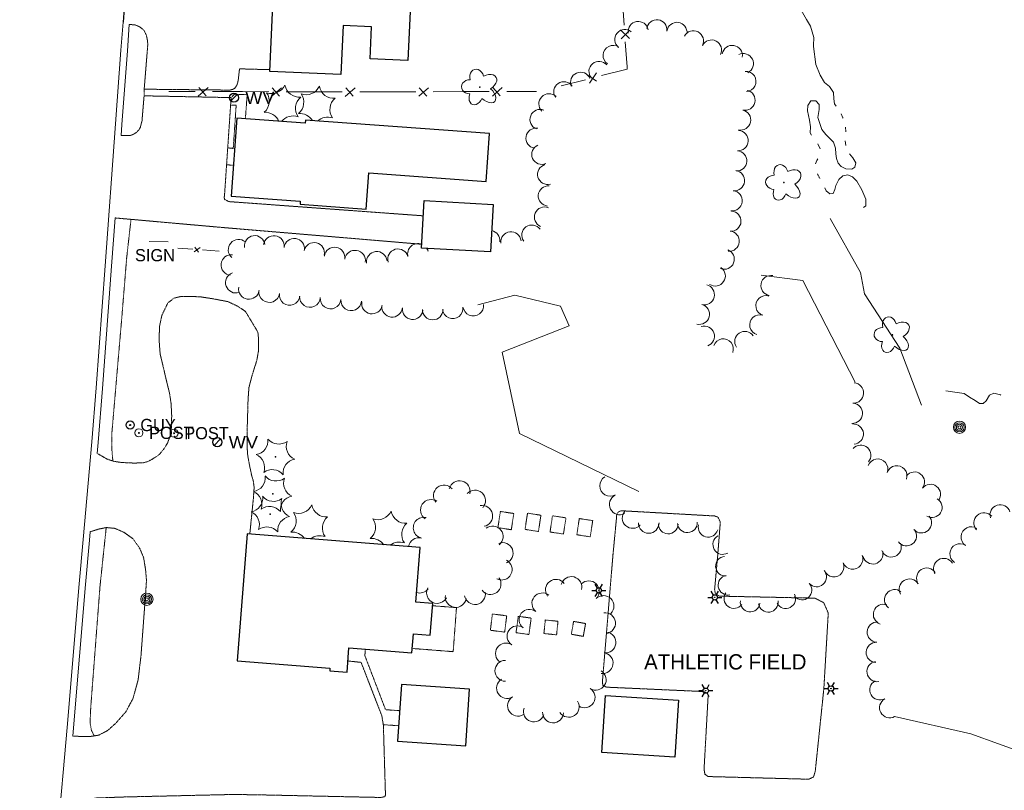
# Model space of a CAD drawing. Extents: x 386588 to 390135, y 96998 to 113606.
# Tile 35 of 92: x 387879 to 388265, y 99903 to 100206. Entities that reach past the tile are written whole.
import ezdxf
from ezdxf.enums import TextEntityAlignment as Align

# ---------------------------------------------------------------- set-up
doc = ezdxf.new("R2010")
doc.units = 0
doc.header["$MEASUREMENT"] = 0
for name, pattern in [('Echnl', [0.4, 0.145, -0.02, 0.01, -0.02, 0.01, -0.02, 0.01, -0.02, 0.145]), ('Wisdot3', [0.1875, 0.125, -0.0625]), ('Wisdot5', [0.1, 0.05, -0.05]), ('Wisdot6', [0.375, 0.125, -0.0625, 0.03125, -0.0625, 0.03125, -0.0625])]:
    doc.linetypes.add(name, pattern=pattern)
for name, color, linetype, lineweight in [('E_AREA', 2, 'Wisdot3', 15), ('E_BLD', 241, 'Continuous', 25), ('E_DWY', 2, 'Wisdot3', 15), ('E_LAND_BrushLine', 3, 'Ebrul', 15), ('E_LAND_TreeLine', 3, 'Etrel', 15), ('E_LAND_Vegetation', 3, 'Continuous', 15), ('E_LTG', 21, 'Continuous', 25), ('E_MISCPROP', 30, 'Continuous', 15), ('E_MISCPROP_Railing', 30, 'Continuous', 15), ('E_PATH_Sidewalk', 2, 'Wisdot5', 15), ('E_RDWY', 21, 'Continuous', 25), ('E_SGN', 21, 'Continuous', 15), ('E_UTL_EGuyWire', 200, 'Continuous', 25), ('E_UTL_W', 5, 'Continuous', 25), ('E_WTR', 4, 'Wisdot6', 15), ('E_WTR_Edge', 4, 'Echnl', 25), ('E_WTR_Elevations', 4, 'Continuous', 15)]:
    doc.layers.add(name, color=color, linetype=linetype, lineweight=lineweight)
doc.layers.add('P2S1_Complete', color=7, linetype='Continuous', lineweight=15, transparency=0.9)
doc.styles.add('Style-dot_font5', font='dot_font5.shx')
doc.linetypes.add('Ebrul', pattern='A,0,[78,dgnlstyle-ewdotudls.shx,S=0.000246,R=0,X=0,Y=0],-0.030745,[79,dgnlstyle-ewdotudls.shx,S=0.000252,R=0,X=0,Y=0],-0.031925,[80,dgnlstyle-ewdotudls.shx,S=0.000327,R=0,X=0,Y=0],-0.039375', length=0.102045)
doc.linetypes.add('Etrel', pattern='A,0,[14,dgnlstyle-ewdotudls.shx,S=0.000293,R=0,X=0,Y=0],-0.036575', length=0.036575)

# ---------------------------------------------------------------- blocks, each defined once
blk = doc.blocks.new('GUY')
at = {"layer": 'E_UTL_EGuyWire'}
for radius in [4, 0.5]:
    blk.add_circle((0, 0), radius, dxfattribs=at)
at = {"layer": 'E_UTL_EGuyWire', "style": 'Style-dot_font5'}
blk.add_text('GUY', height=12, dxfattribs=at).set_placement((10, 0), align=Align.MIDDLE_LEFT)
blk = doc.blocks.new('LPOL')
at = {"layer": 'E_LTG'}
for p, q in [((-4, 0), (-1.5, 0)), ((-0.75, 1.3), (-2, 3.46)), ((0.75, 1.3), (2, 3.46)), ((1.5, 0), (4, 0)), ((-2, -3.46), (-0.75, -1.3)), ((2, -3.46), (0.75, -1.3))]:
    blk.add_line(p, q, dxfattribs=at)
for radius in [1.5, 1.5, 1.5, 0.125]:
    blk.add_circle((0, 0), radius, dxfattribs=at)
blk = doc.blocks.new('CTRE')
at = {"layer": 'E_LAND_Vegetation'}
blk.add_circle((0, 0), 0.223, dxfattribs=at)
for centre, start, end in [((-11.97, 8.96), 280.2067, 5.9716), ((1.81, 14.92), 220.2113, 305.9762), ((13.83, 5.89), 160.2113, 245.9762), ((-13.83, -5.9), 340.2113, 65.9762), ((-1.81, -14.93), 40.2113, 125.9762)]:
    blk.add_arc(centre, 7.87, start, end, dxfattribs=at)
at = {"layer": 'E_LAND_Vegetation', "extrusion": (0, 0, -1)}
blk.add_arc((-12.03, -9.04), 7.87, 354.0728, 79.7489, dxfattribs=at)
blk = doc.blocks.new('POLE')
at = {"layer": 'E_MISCPROP'}
for radius in [4.46, 3.35, 2.23, 1.12]:
    blk.add_circle((0, 0), radius, dxfattribs=at)
blk = doc.blocks.new('SIGN')
at = {"layer": 'E_SGN', "lineweight": 13, "style": 'Style-dot_font5'}
blk.add_text('SIGN', height=12, dxfattribs=at).set_placement((0, 0), align=Align.MIDDLE_CENTER)
blk = doc.blocks.new('DTRE')
at = {"layer": 'E_LAND_Vegetation'}
blk.add_circle((-0.18, 0), 0.183, dxfattribs=at)
for centre, major_axis, ratio in [((-1.87, 5.32), (1.36, -4.98), 0.782863), ((4.06, 2.74), (-5.27, -2.93), 0.691916), ((-5.87, 0.15), (4.93, -0.12), 0.832022), ((-2.49, -5.24), (1.8, 4.86), 0.716896), ((3.54, -3.71), (-5.01, 4.58), 0.560249)]:
    blk.add_ellipse(centre, major_axis=major_axis, ratio=ratio, start_param=1.570796, end_param=4.712389, dxfattribs=at)
blk = doc.blocks.new('WV')
at = {"layer": 'E_UTL_W'}
blk.add_line((-2.83, -2.83), (2.83, 2.83), dxfattribs=at)
blk.add_circle((0, 0), 4, dxfattribs=at)
at = {"layer": 'E_UTL_W', "style": 'Style-dot_font5', "width": 1.111111}
blk.add_text('WV', height=10.8, dxfattribs=at).set_placement((10, 0), align=Align.MIDDLE_LEFT)
blk = doc.blocks.new('POST')
at = {"layer": 'E_MISCPROP'}
for radius in [4, 0.5]:
    blk.add_circle((0, 0), radius, dxfattribs=at)
at = {"layer": 'E_MISCPROP', "style": 'Style-dot_font5'}
blk.add_text('POST', height=12, dxfattribs=at).set_placement((10, 0), align=Align.MIDDLE_LEFT)

msp = doc.modelspace()

# ---------------------------------------------------------------- linework, layer by layer
at = {"layer": 'E_BLD'}
for p, q in [((387976.99, 100185.59), (387979.35, 100236.86)), ((388033.19, 100234.38), (388031.15, 100189.85)), ((388005.76, 100203.62), (388004.87, 100184.3)), ((388016.96, 100203.11), (388005.76, 100203.62)), ((388005.76, 100203.62), (388005.76, 100203.62)), ((388016.38, 100190.53), (388016.96, 100203.11)), ((388016.96, 100203.11), (388016.96, 100203.11)), ((388031.15, 100189.85), (388016.38, 100190.53)), ((388031.15, 100189.85), (388031.15, 100189.85)), ((387976.99, 100185.59), (387976.99, 100185.59)), ((388004.87, 100184.3), (387976.99, 100185.59)), ((388004.87, 100184.3), (388004.87, 100184.3)), ((387963.99, 100167.15), (387961.76, 100136.55)), ((387990.86, 100165.19), (387963.99, 100167.15)), ((387963.99, 100167.15), (387963.99, 100167.15)), ((387990.95, 100166.45), (387990.86, 100165.19)), ((387990.86, 100165.19), (387990.86, 100165.19)), ((388063.27, 100161.16), (387990.95, 100166.45)), ((387990.95, 100166.45), (387990.95, 100166.45)), ((388061.89, 100142.35), (388063.27, 100161.16)), ((388014.81, 100131.5), (388015.84, 100145.72)), ((388015.84, 100145.72), (388015.84, 100145.72)), ((388015.84, 100145.72), (388061.89, 100142.35)), ((388061.89, 100142.35), (388061.89, 100142.35)), ((387961.76, 100136.55), (387988.93, 100134.56)), ((387988.93, 100134.56), (387988.85, 100133.39)), ((387988.93, 100134.56), (387988.93, 100134.56)), ((388036.54, 100116.19), (388037.6, 100134.89)), ((388037.6, 100134.89), (388064.69, 100133.34)), ((388037.6, 100134.89), (388037.6, 100134.89)), ((387988.85, 100133.39), (388014.81, 100131.5)), ((388014.81, 100131.5), (388014.81, 100131.5)), ((388064.69, 100133.34), (388063.62, 100114.64)), ((388064.69, 100133.34), (388064.69, 100133.34)), ((388063.62, 100114.64), (388036.54, 100116.19)), ((388063.62, 100114.64), (388063.62, 100114.64)), ((387968.03, 100003.87), (387964.12, 99954.02)), ((388035.94, 99998.54), (387968.03, 100003.87)), ((387968.03, 100003.87), (387968.03, 100003.87)), ((388034.26, 99977.09), (388035.94, 99998.54)), ((388040.92, 99976.57), (388034.26, 99977.09)), ((388034.26, 99977.09), (388034.26, 99977.09)), ((388039.95, 99964.15), (388040.92, 99976.57)), ((388032.74, 99957.19), (388033.33, 99964.67)), ((388033.33, 99964.67), (388033.33, 99964.67)), ((388033.33, 99964.67), (388039.95, 99964.15)), ((388007.32, 99949.6), (388008.06, 99959.13)), ((388008.06, 99959.13), (388008.06, 99959.13)), ((388008.06, 99959.13), (388032.74, 99957.19)), ((388032.74, 99957.19), (388032.74, 99957.19)), ((387964.12, 99954.02), (387964.12, 99954.02)), ((387964.12, 99954.02), (388000.6, 99951.16)), ((388000.6, 99951.16), (388000.52, 99950.13)), ((388000.52, 99950.13), (388000.52, 99950.13)), ((388000.52, 99950.13), (388007.32, 99949.6)), ((388000.6, 99951.16), (388000.6, 99951.16)), ((388028.68, 99944.79), (388027.15, 99922.47)), ((388055.42, 99942.95), (388028.68, 99944.79)), ((388028.68, 99944.79), (388028.68, 99944.79)), ((388053.88, 99920.63), (388055.42, 99942.95)), ((388107.3, 99918.03), (388108.79, 99940.42)), ((388108.79, 99940.42), (388137.42, 99938.52)), ((388137.42, 99938.52), (388135.94, 99916.13)), ((388137.42, 99938.52), (388137.42, 99938.52)), ((388027.15, 99922.47), (388027.15, 99922.47)), ((388027.15, 99922.47), (388053.88, 99920.63)), ((388053.88, 99920.63), (388053.88, 99920.63)), ((388135.94, 99916.13), (388107.3, 99918.03)), ((388107.3, 99918.03), (388107.3, 99918.03)), ((388135.94, 99916.13), (388135.94, 99916.13))]:
    msp.add_line(p, q, dxfattribs=at)
at = {"layer": 'E_DWY', "flags": 128}
for points in [[(387921.79, 100204.03), (387924.29, 100203.8), (387926.01, 100203.01), (387927.61, 100201.69), (387928.53, 100199.79), (387928.96, 100197.68), (387929.09, 100196.22), (387927.67, 100178.58), (387961.29, 100178.23), (387962.5, 100178.52), (387963.2, 100178.98), (387964.05, 100180.08), (387964.56, 100181.89), (387965.08, 100186.58), (387977.02, 100186.25)], [(387959.25, 100137.62), (387961.79, 100175.28), (387927.63, 100175.98), (387926.81, 100166.21), (387926.15, 100163.6), (387925.52, 100162.52), (387924.59, 100161.58), (387923.52, 100160.91), (387922.49, 100160.48), (387921.54, 100160.33), (387918.63, 100160.38)], [(387959.25, 100137.62), (387959.09, 100136.01), (387959.23, 100135.29), (387959.92, 100134.92), (387960.84, 100134.43), (388037.26, 100128.84)], [(387916.23, 100128.01), (387958.35, 100124.26)], [(387958.35, 100124.26), (388036.62, 100117.67)], [(387969.12, 100003.78), (387970.51, 100017.67), (387970.83, 100022.05), (387970.49, 100024.68), (387969.83, 100026.97), (387969.04, 100030.73), (387968.31, 100034.67), (387968.05, 100038.3), (387968.03, 100042.66), (387968.44, 100056.59), (387968.78, 100061.37), (387969.9, 100065.67), (387970.89, 100068.99), (387971.85, 100071.91), (387972.55, 100075.89), (387972.58, 100080.25), (387972.3, 100083.17), (387967.39, 100091.31), (387964.43, 100093.29), (387960.57, 100095.13), (387954.63, 100096.26), (387949.4, 100097.07), (387942.02, 100097.15), (387939.31, 100096.5), (387936.9, 100094.51), (387934.58, 100089.7), (387933.69, 100085.43), (387933.52, 100080.09), (387933.93, 100074.57), (387935.07, 100069.81), (387936.41, 100064.05), (387937.62, 100059.13), (387938.23, 100055.11), (387938.47, 100050.26), (387938.32, 100045.26), (387937.77, 100042.15), (387936.83, 100039.57), (387935.35, 100037.22), (387933.58, 100035.06), (387930.81, 100033.21), (387928.92, 100032.24), (387927.15, 100031.79), (387923.42, 100031.72), (387918.81, 100031.95), (387915.71, 100032.39), (387912.9, 100033.37), (387909.22, 100035.54)], [(388111.69, 99995.76), (388113.07, 100010.22), (388113.15, 100011.68), (388113.79, 100012.54), (388114.84, 100013), (388151.63, 100010.93), (388152.91, 100010.47), (388153.82, 100008.52), (388152.79, 99995.42)], [(387906.5, 100004.75), (387909.76, 100005.77), (387912.81, 100006.4), (387916.25, 100006.05), (387919.8, 100004.47), (387923.26, 100002.02), (387925.95, 99998.14), (387927.42, 99994.66), (387928.21, 99989.92), (387928.57, 99985.59), (387928.2, 99980.13)], [(388111.69, 99995.76), (388107.55, 99946.04), (388107.69, 99944.45), (388109.06, 99943.69), (388146.34, 99942.01), (388147.97, 99941.71), (388149.06, 99940.78), (388147.44, 99911.51), (388147.75, 99909.5), (388148.99, 99908.58), (388188.55, 99907.53), (388190.37, 99908.41), (388191.07, 99910.5), (388194.46, 99943.12)], [(388194.46, 99943.12), (388196.19, 99972.83), (388194.39, 99976.91), (388190.9, 99978.65), (388153.4, 99979.45), (388151.86, 99980.48), (388151.58, 99982.06), (388152.79, 99995.42)], [(387899.63, 99924.4), (387906.5, 99924.32), (387909.8, 99924.82), (387913.36, 99926.67), (387916.61, 99929.62), (387920.54, 99934.11), (387923.3, 99939.32), (387925.29, 99946.54), (387926.42, 99956.14), (387928.2, 99980.13)], [(387897.23, 99897.16), (387902.75, 99899.04), (387908.9, 99900.15), (387920.01, 99900.56), (387935.8, 99900.92), (387948.1, 99901.21), (387962.78, 99901.54), (387973.27, 99901.38), (388020.52, 99900.36), (388022.06, 99900.64), (388022.38, 99901.26), (388021.56, 99928.75), (388020.96, 99932.41), (388012.81, 99953.42), (388007.66, 99953.99)]]:
    msp.add_lwpolyline(points, dxfattribs=at)
at = {"layer": 'E_LAND_BrushLine', "ltscale": 2.5, "elevation": 1595.79}
msp.add_lwpolyline([(388232.79, 100054.51), (388224.34, 100076.86), (388210.43, 100098.21), (388208.83, 100106.62), (388196.94, 100127.73)], dxfattribs=at)
at = {"layer": 'E_LAND_TreeLine'}
for p, q in [((388222.23, 99932.14), (388252.1, 99925.32)), ((388252.1, 99925.32), (388283.64, 99913.87))]:
    msp.add_line(p, q, dxfattribs=at)
at = {"layer": 'E_LAND_TreeLine', "ltscale": 5}
for points, elevation in [([(388206.77, 100063.56), (388186.15, 100103.45), (388169.8, 100105.5)], 1596.6), ([(388058.66, 100093.88), (388073.16, 100097.67), (388091.03, 100093.32), (388094.46, 100085.61), (388068.23, 100075.24), (388075.01, 100043.31), (388121.84, 100020.51)], 1608.11)]:
    msp.add_lwpolyline(points, dxfattribs=dict(at, elevation=elevation))
at = {"layer": 'E_LAND_Vegetation'}
for centre, radius, start, end in [((388121.58, 100201.25), 3.97, 8.8818, 188.8818), ((388128.9, 100201.92), 3.97, 352.5888, 172.5888), ((388136.78, 100200.89), 3.97, 352.5888, 172.5888), ((388116.36, 100198.07), 3.97, 50.4626, 230.4626), ((388143.25, 100197.58), 3.97, 332.4067, 152.4067), ((388111.74, 100191.83), 3.97, 55.9027, 235.9027), ((388150.35, 100193.96), 3.97, 333.4612, 153.4612), ((388158.5, 100191.83), 3.97, 350.5849, 170.5849), ((388162.85, 100188.61), 3.97, 296.9989, 116.9989), ((388106.22, 100185.56), 3.97, 40.4551, 220.4551), ((388098.98, 100181.28), 3.97, 23.2481, 203.2481), ((388163.85, 100181.62), 3.97, 273.2064, 93.2064), ((387977.72, 100182.58), 5.72, 249.634, 335.3989), ((387988.57, 100181.16), 5.72, 189.634, 275.3989), ((388092.4, 100177.57), 3.97, 34.0778, 214.0778), ((387971.07, 100173.9), 5.72, 309.634, 35.3989), ((387984.59, 100173.45), 5.72, 309.634, 35.3989), ((387991.24, 100182.13), 5.72, 249.634, 335.3989), ((388002.09, 100180.71), 5.72, 189.634, 275.3989), ((388086.55, 100172.84), 3.97, 45.7706, 225.7706), ((388163.52, 100174.26), 3.97, 257.4023, 77.4023), ((387992.76, 100171.05), 5.72, 129.634, 215.3989), ((388006.28, 100170.6), 5.72, 129.634, 215.3989), ((387975.26, 100163.79), 5.72, 22.0711, 95.3989), ((387988.78, 100163.34), 5.72, 30.4879, 95.3989), ((388083.07, 100166.68), 3.97, 68.3692, 248.3692), ((388161.79, 100166.51), 3.97, 257.4023, 77.4023), ((387986.1, 100162.36), 5.72, 69.634, 142.2907), ((387999.62, 100161.91), 5.72, 69.634, 133.0634), ((388081.48, 100159.33), 3.97, 80.6071, 260.6071), ((388160.76, 100158.38), 3.97, 266.2993, 86.2993), ((388083.78, 100153), 3.97, 113.5234, 293.5234), ((388160.25, 100150.45), 3.97, 266.2993, 86.2993), ((388086.04, 100145.12), 3.97, 105.4731, 285.4731), ((388159.38, 100142.66), 3.97, 263.2919, 83.2919), ((388086.32, 100136.65), 3.97, 85.6273, 265.6273), ((388158.45, 100134.77), 3.97, 263.2919, 83.2919), ((388084.82, 100128.35), 3.97, 67.3933, 247.3933), ((388157.97, 100126.74), 3.97, 266.649, 86.649), ((388063.32, 100119.14), 3.97, 353.3694, 78.6471), ((388071.64, 100118.59), 3.97, 6.734, 186.734), ((388079.85, 100121.25), 3.97, 35.7212, 215.7212), ((388157.29, 100118.88), 3.97, 264.9386, 84.9386), ((387964.74, 100115.52), 4.06, 49.4914, 229.4914), ((387971.03, 100117), 4.06, 7.8509, 187.8509), ((387978.56, 100116.98), 4.06, 352.2552, 172.2552), ((387986.6, 100115.89), 4.06, 352.2552, 172.2552), ((387994.35, 100114.26), 4.06, 346.6273, 166.6273), ((388002.41, 100112.44), 4.06, 351.4286, 171.4286), ((388010.43, 100111.23), 4.06, 351.4286, 171.4286), ((388018.96, 100110.75), 4.06, 6.2449, 186.2449), ((388027.3, 100111.76), 4.06, 15.1368, 195.1368), ((388035.13, 100113.88), 4.06, 68.4178, 195.1368), ((388035.13, 100113.88), 4.06, 15.1368, 32.7708), ((388042.99, 100116.14), 4.06, 181.3106, 197.1937), ((388155.34, 100111.8), 3.97, 248.9007, 68.9007), ((387961.91, 100109.5), 4.06, 83.5764, 263.5764), ((388151.82, 100105.21), 3.97, 235.8529, 55.8529), ((387963.66, 100102.58), 4.06, 109.241, 289.241), ((388173.71, 100101.45), 3.97, 79.5203, 259.5203), ((387968.77, 100100.12), 4.06, 170.887, 350.887), ((387976.74, 100098.88), 4.06, 172.0452, 352.0452), ((388147.52, 100097.86), 3.97, 256.0224, 76.0224), ((387984.78, 100097.76), 4.06, 172.0452, 352.0452), ((387992.73, 100096.98), 4.06, 175.677, 355.677), ((388000.84, 100096.36), 4.06, 174.8921, 354.8921), ((388008.93, 100095.64), 4.06, 174.8921, 354.8921), ((388017.1, 100094.39), 4.06, 169.9044, 349.9044), ((388171.72, 100093.54), 3.97, 72.4104, 252.4104), ((388024.99, 100093.11), 4.06, 173.4634, 353.4634), ((388033.05, 100092.19), 4.06, 173.4634, 353.4634), ((388040.93, 100092.04), 4.06, 180.2025, 0.2025), ((388048.78, 100092.5), 4.06, 187.3312, 7.3312), ((388056.83, 100093.54), 4.06, 187.3312, 7.3312), ((388145.6, 100090.15), 3.97, 256.0224, 76.0224), ((388169.32, 100085.97), 3.97, 72.4104, 252.4104), ((388147.57, 100081.57), 3.97, 289.0336, 109.0336), ((388163.43, 100079.49), 3.97, 33.6648, 213.6648), ((388154.96, 100076.54), 3.97, 339.3708, 159.3708), ((388206.11, 100059.22), 3.97, 266.6215, 86.6215), ((388205.64, 100051.29), 3.97, 266.6215, 86.6215), ((388206.02, 100043.11), 3.97, 274.7361, 94.7361), ((388208.96, 100034.79), 3.97, 319.2939, 139.2939), ((388215.63, 100029.38), 3.97, 340.542, 160.542), ((388223.12, 100026.74), 3.97, 340.542, 160.542), ((388110.53, 100022.76), 4.06, 120.4805, 300.4805), ((388230.03, 100024.25), 3.97, 322.4373, 142.4373), ((388045.37, 100018.95), 4.13, 39.6241, 219.6241), ((388051.45, 100020.65), 4.13, 345.8183, 165.8183), ((388236.32, 100019.41), 3.97, 322.4373, 142.4373), ((388057.5, 100016.97), 4.13, 317.5983, 137.5983), ((388114.34, 100015.48), 4.06, 117.2672, 297.2672), ((388236.92, 100014.29), 3.97, 238.5903, 58.5903), ((387988.27, 100017.68), 5.72, 249.634, 335.3989), ((387999.12, 100016.26), 5.72, 189.634, 275.3989), ((388040.27, 100013.28), 4.13, 56.0582, 236.0582), ((388060.29, 100010.93), 4.13, 280.9065, 100.9065), ((388263.66, 100011.36), 4, 17.7001, 197.7001), ((387981.61, 100009), 5.72, 309.634, 35.3989), ((388003.31, 100006.15), 5.72, 129.634, 215.3989), ((388019.41, 100015.2), 5.72, 249.634, 335.3989), ((388030.26, 100013.78), 5.72, 189.634, 275.3989), ((388037.43, 100006.28), 4.13, 76.3922, 256.3922), ((388119.39, 100010.14), 4.06, 137.815, 317.815), ((388232.8, 100008.22), 3.97, 221.495, 41.495), ((388257.35, 100008.19), 4, 41.4895, 221.4895), ((388012.75, 100006.52), 5.72, 309.634, 35.3989), ((388034.45, 100003.67), 5.72, 129.634, 215.3989), ((388064.43, 100002.85), 4.13, 308.1226, 128.1226), ((388125.71, 100008.22), 4.06, 180.1073, 0.1073), ((388133.36, 100007.79), 3.87, 178.4523, 358.437), ((388140.9, 100008.25), 3.87, 183.3976, 3.3822), ((388149.05, 100006.5), 3.87, 164.9345, 344.9192), ((388252.33, 100002.7), 4, 56.538, 236.538), ((387985.8, 99998.89), 5.72, 34.0637, 95.3989), ((387996.65, 99997.47), 5.72, 69.634, 129.2073), ((388035.49, 99998.26), 4.13, 76.3922, 171.1124), ((388154.8, 99999.72), 3.87, 119.6987, 299.6833), ((388226.89, 100003.14), 3.97, 217.0711, 37.0711), ((388016.94, 99996.41), 5.72, 34.5433, 95.3989), ((388027.79, 99994.99), 5.72, 69.634, 128.6635), ((388068.35, 99996.33), 4.13, 291.4112, 111.4112), ((388220.9, 99998.77), 3.97, 201.2643, 21.2643), ((388247.92, 99996.03), 4, 56.538, 236.538), ((388155.84, 99991.22), 3.87, 94.7919, 274.7766), ((388205.77, 99993.98), 3.97, 202.1359, 22.1359), ((388213.7, 99996.03), 3.97, 194.2819, 14.2819), ((388067.96, 99989.9), 4.13, 242.9909, 62.9909), ((388198.41, 99990.99), 3.97, 202.1359, 22.1359), ((388241.49, 99990.29), 4, 31.3689, 211.3689), ((388095.36, 99983.02), 4.09, 345.4323, 165.4169), ((388156.82, 99983.76), 3.87, 100.5023, 280.487), ((388191.64, 99987), 3.87, 221.8651, 41.8498), ((388234.84, 99986.51), 3.99, 33.1812, 213.1659), ((388063.6, 99984.22), 4.13, 216.4292, 36.4292), ((388089.31, 99981.95), 4.09, 37.0661, 217.0508), ((388102.21, 99981.36), 4.09, 314.9488, 134.9334), ((388185.88, 99981.84), 3.87, 221.8651, 41.8498), ((388228.02, 99982.21), 3.99, 30.74, 210.7246), ((388035.79, 99984.78), 4.13, 252.5596, 323.1905), ((388042.64, 99980.73), 4.13, 151.7797, 331.7797), ((388049.97, 99979.16), 4.13, 171.9647, 351.9647), ((388057.49, 99980.29), 4.13, 190.2242, 10.2242), ((388083.96, 99976.61), 4.09, 51.877, 231.8616), ((388107.98, 99975.57), 4.09, 314.9488, 134.9334), ((388159.15, 99978.49), 3.87, 143.6046, 323.5893), ((388179.5, 99978.45), 3.87, 207.6289, 27.6136), ((388222.25, 99978.03), 3.99, 51.6382, 231.6229), ((388165.53, 99977.11), 3.87, 173.2605, 353.2452), ((388172.65, 99977), 3.87, 188.7784, 8.7631), ((388217.87, 99972.26), 3.99, 70.8298, 250.8145), ((388078.91, 99970.18), 4.09, 51.877, 231.8616), ((388108.57, 99968.83), 4.09, 276.7026, 96.6873), ((388074.22, 99963.69), 4.09, 56.2736, 236.2583), ((388215.46, 99965.29), 3.99, 87.197, 267.1817), ((388108.74, 99961.26), 4.09, 262.1732, 82.1578), ((388069.68, 99956.9), 4.09, 56.2736, 236.2583), ((388215.07, 99957.32), 3.99, 87.197, 267.1817), ((388107.63, 99953.16), 4.09, 262.1732, 82.1578), ((388069.45, 99950.1), 4.09, 90.2581, 270.2428), ((388215.36, 99949.82), 3.99, 99.1918, 279.1765), ((388104.91, 99946.61), 4.09, 237.7342, 57.7188), ((388070.07, 99943.31), 4.09, 121.8617, 301.8464), ((388216.47, 99942.64), 3.99, 118.7559, 298.7406), ((388100.55, 99939.7), 4.09, 237.7342, 57.7188), ((388074.39, 99936.37), 4.09, 121.8617, 301.8464), ((388094.34, 99935.97), 4.09, 212.2005, 32.1852), ((388220.31, 99935.64), 3.99, 118.7559, 298.7406), ((388080.63, 99934.14), 4.09, 160.9861, 340.9707), ((388088.15, 99933.77), 4.09, 177.9512, 357.9359), ((388134.04, 99927.4), 3.99, 40.817, 44.9045)]:
    msp.add_arc(centre, radius, start, end, dxfattribs=at)
at = {"layer": 'E_MISCPROP_Railing'}
for p, q in [((388118.15, 100198.49), (388114.69, 100201.95)), ((388114.93, 100198.43), (388117.88, 100201.42)), ((388101.78, 100184.07), (388105.25, 100181.72)), ((388102.41, 100180.92), (388105.19, 100184.95)), ((387948.91, 100175.86), (387952.77, 100179.21)), ((387949.1, 100179.22), (387951.99, 100175.93)), ((387977.77, 100175.8), (387981.63, 100179.15)), ((387977.95, 100179.16), (387980.84, 100175.87)), ((388006.62, 100175.75), (388010.48, 100179.1)), ((388006.81, 100179.1), (388009.7, 100175.81)), ((388035.49, 100175.78), (388039.33, 100179.14)), ((388035.66, 100179.13), (388038.56, 100175.86)), ((388064.34, 100175.85), (388068.19, 100179.21)), ((388064.51, 100179.2), (388067.42, 100175.93)), ((387947.32, 100114.7), (387949.61, 100116.43)), ((387947.55, 100116.58), (387949.05, 100114.62))]:
    msp.add_line(p, q, dxfattribs=at)
at = {"layer": 'E_MISCPROP_Railing', "flags": 128}
for points in [[(388116.05, 100203.74), (388115.27, 100214.95)], [(388117.2, 100187.36), (388116.51, 100197.22)], [(388107.2, 100183.93), (388117.26, 100186.51), (388117.2, 100187.36)], [(388091.29, 100179.85), (388100.87, 100182.3)], [(387937.4, 100177.69), (387947.72, 100177.67)], [(387954.53, 100177.65), (387966.26, 100177.63)], [(387966.26, 100177.63), (387976.57, 100177.61)], [(387983.39, 100177.6), (387995.11, 100177.57)], [(387995.11, 100177.57), (388005.43, 100177.55)], [(388012.25, 100177.54), (388015.48, 100177.53), (388023.97, 100177.55)], [(388023.97, 100177.55), (388034.28, 100177.58)], [(388041.1, 100177.59), (388052.83, 100177.62)], [(388052.83, 100177.62), (388063.14, 100177.65)], [(388069.96, 100177.66), (388081.68, 100177.69)], [(387940.93, 100116.17), (387946.72, 100115.76)], [(387950.54, 100115.49), (387957.12, 100115.02)]]:
    msp.add_lwpolyline(points, dxfattribs=at)
at = {"layer": 'E_PATH_Sidewalk', "flags": 128}
for points in [[(387927.63, 100175.98), (387927.67, 100178.58)], [(387961.79, 100175.28), (387963.07, 100176.57), (387968.09, 100176.53), (387967.39, 100166.9)], [(387960.46, 100155.56), (387962.62, 100155.31), (387963.78, 100172.32), (387961.6, 100172.35)], [(387960.01, 100148.85), (387962.65, 100148.75)], [(387915.36, 100032.51), (387914.92, 100037.78), (387914.96, 100043.27), (387918.88, 100088.87), (387920.78, 100112.19), (387922.49, 100127.46)], [(387910.33, 99983.4), (387912.76, 100006.39)], [(387910.33, 99983.4), (387906.68, 99935.69), (387906.44, 99929.64), (387906.95, 99926.71), (387908.07, 99924.55)], [(388032.87, 99958.9), (388048.96, 99957.63), (388050.25, 99974.95), (388040.85, 99975.67)], [(388027.97, 99934.44), (388022.41, 99934.84), (388014.29, 99956.08), (388014.48, 99958.62)], [(388021.53, 99928.94), (388027.56, 99928.55)]]:
    msp.add_lwpolyline(points, dxfattribs=at)
for points in [[(388071.78, 100005.54), (388072.75, 100011.91), (388067.48, 100012.71), (388066.51, 100006.34)], [(388082.43, 100004.86), (388083.4, 100011.23), (388078.13, 100012.03), (388077.16, 100005.66)], [(388092.25, 100003.84), (388093.22, 100010.2), (388087.94, 100011.01), (388086.97, 100004.64)], [(388102.76, 100002.75), (388103.73, 100009.12), (388098.46, 100009.92), (388097.49, 100003.56)], [(388064.35, 99972.43), (388063.56, 99966.03), (388069.18, 99965.33), (388069.97, 99971.73)], [(388073.62, 99965.08), (388074.52, 99971.52), (388079.58, 99970.82), (388078.68, 99964.38)], [(388085.12, 99970.08), (388084.57, 99964.76), (388089.55, 99964.25), (388090.1, 99969.57)], [(388100.03, 99963.64), (388100.92, 99968.69), (388096.22, 99969.52), (388095.33, 99964.47)]]:
    msp.add_lwpolyline(points, close=True, dxfattribs=at)
at = {"layer": 'E_RDWY', "flags": 128}
msp.add_lwpolyline([(387928.14, 100358.18), (387927.96, 100344.68), (387925.7, 100296.43), (387921.84, 100239.84), (387919.35, 100204.96)], dxfattribs=at)
at = {"layer": 'E_SGN'}
msp.add_line((387929.67, 100118.74), (387937.09, 100118.58), dxfattribs=at)
at = {"layer": 'E_WTR', "flags": 128}
for points in [[(388203.09, 100161.87), (388203.11, 100162.06), (388202.89, 100163.67)], [(388192.89, 100143.52), (388192.32, 100144.56), (388191.93, 100145.39)]]:
    msp.add_lwpolyline(points, dxfattribs=at)
at = {"layer": 'E_WTR_Edge', "ltscale": 5}
msp.add_open_spline([(388460.09, 99963.41, 0.11), (388460.76, 99963.09, 0.07), (388473.6, 99957.09, -0.67), (388503.87, 99949.46, 0.36), (388526.28, 99931.34, -0.38), (388602.22, 99912.44, 0.05), (388601.94, 99859.26, -0.02), (388575.32, 99811.71, 0.01), (388529.32, 99738.53, 0), (388448.56, 99692.79, 0), (388350.87, 99659.58, 0), (388286.93, 99579.89, 0), (388255.3, 99513.23, 0), (388240.19, 99481.37)], degree=3, knots=[1596.699315, 1596.699315, 1596.699315, 1596.699315, 1599.146768, 1643.175399, 1687.20403, 1748.054282, 1778.14499, 1833.330737, 1911.005394, 2033.950326, 2101.520885, 2217.812109, 2324.231231, 2324.231231, 2324.231231, 2324.231231], dxfattribs=at)
at = {"layer": 'E_WTR_Elevations', "flags": 128}
for points in [[(388190.36, 100195.7), (388190.52, 100198.94), (388189.23, 100203.3), (388187.59, 100205.93), (388185.58, 100209.62), (388183.75, 100214.58), (388182.88, 100219.12), (388182.77, 100220.44)], [(388199.28, 100171.87), (388198.68, 100172.84), (388198.4, 100174.85), (388198.29, 100177.33), (388196.68, 100179.61), (388194.74, 100181.22), (388192.99, 100184.05), (388191.32, 100188.29), (388190.34, 100195.35), (388190.36, 100195.7)], [(388189.66, 100160.51), (388189.05, 100161.5), (388189.18, 100163.74), (388188.8, 100166.4), (388188.01, 100170.03), (388188.2, 100172.18), (388189.41, 100174.04), (388191.25, 100174), (388192.57, 100172.51), (388192.58, 100170.55), (388192.14, 100167.46), (388193.73, 100162.69), (388195.21, 100160.78)], [(388201.99, 100167.18), (388201.96, 100167.27), (388201.26, 100168.84)], [(388195.21, 100160.78), (388196.91, 100159.03), (388198.29, 100157.72), (388199.08, 100155.4), (388199.2, 100153.24), (388199.43, 100151.3), (388200.12, 100149.58), (388201.25, 100148.2), (388203.08, 100147.33), (388205.49, 100147.22), (388206.63, 100147.98), (388206.96, 100149.62), (388205.77, 100151.6), (388204.56, 100153.18)], [(388192.95, 100155.17), (388192.09, 100157.09)], [(388203.04, 100156.46), (388203.03, 100156.48), (388202.86, 100158.27)], [(388191.22, 100149.32), (388191.66, 100150.55), (388192.13, 100151.2)], [(388210.03, 100132.05), (388210.93, 100132.71), (388210.89, 100135.36), (388209.32, 100139.04), (388207.39, 100142.39), (388205.65, 100144.18), (388203.92, 100144.97), (388201.95, 100144.57), (388200.39, 100143.07), (388199.22, 100140.78), (388198.81, 100139.13), (388198.12, 100137.67), (388196.75, 100137.45), (388195.41, 100138.67), (388194.87, 100139.79)], [(388263.98, 100058.41), (388263.81, 100058.51), (388261.22, 100059.18), (388259.51, 100058.37), (388258.11, 100056.18), (388257.03, 100055.12), (388255.6, 100055.12), (388253.83, 100056.3), (388251.62, 100057.57), (388249.6, 100059.07), (388244.91, 100059.71), (388242.35, 100060.08)]]:
    msp.add_lwpolyline(points, dxfattribs=at)
at = {"layer": 'P2S1_Complete', "flags": 128}
for points in [[(387919.35, 100204.96), (387918.56, 100193.88), (387916.46, 100164.93), (387912.33, 100109.2), (387908.82, 100061.25), (387907.1, 100040.02), (387903.72, 100001.68), (387902.11, 99984.29)], [(387921.79, 100204.03), (387921.06, 100193.7), (387918.95, 100164.74), (387918.63, 100160.38)], [(387916.23, 100128.01), (387914.83, 100109.02), (387911.31, 100061.06), (387909.59, 100039.81), (387909.22, 100035.54)], [(387906.5, 100004.75), (387906.21, 100001.46), (387904.6, 99984.06)], [(387902.11, 99984.26), (387897.43, 99927.91), (387893.66, 99885.2), (387889.8, 99835.25), (387886.93, 99788.54), (387882.47, 99711.83), (387879.56, 99659.5), (387877.86, 99628.12), (387876.56, 99606), (387874.16, 99565.33)], [(387904.6, 99984.06), (387899.92, 99927.69), (387899.63, 99924.4)]]:
    msp.add_lwpolyline(points, dxfattribs=at)

# ---------------------------------------------------------------- block references
at = {"layer": 'E_LAND_Vegetation'}
for name, p, xscale, yscale, zscale in [('DTRE', (388059.51, 100179.4), 0.6769248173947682, 0.6769248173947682, 0.6769248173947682), ('DTRE', (388178.92, 100141.91), 0.6769248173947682, 0.6769248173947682, 0.6769248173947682), ('DTRE', (388221.47, 100082.09), 0.6769248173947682, 0.6769248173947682, 0.6769248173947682), ('CTRE', (387979.18, 100034.16), 0.7108526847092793, 0.7108526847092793, 0.7108526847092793), ('CTRE', (387978.13, 100019.66), 0.7108526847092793, 0.7108526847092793, 0.7108526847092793), ('CTRE', (387977.15, 100011.66), 0.7108526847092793, 0.7108526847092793, 0.7108526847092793)]:
    msp.add_blockref(name, p, dxfattribs=dict(at, xscale=xscale, yscale=yscale, zscale=zscale))
at = {"layer": 'E_LTG', "xscale": 0.692840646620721, "yscale": 0.692840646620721, "zscale": 0.692840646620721}
for p in [(388106.13, 99981.69), (388151.66, 99978.95), (388148.1, 99942.32), (388197.25, 99943.15)]:
    msp.add_blockref('LPOL', p, dxfattribs=at)
at = {"layer": 'E_MISCPROP'}
for name, p, xscale, yscale, zscale in [('POST', (387925.59, 100043.58), 0.3999999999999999, 0.3999999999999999, 0.3999999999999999), ('POST', (387939.4, 100043.46), 0.3999999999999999, 0.3999999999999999, 0.3999999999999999), ('POLE', (388247.69, 100045.78), 0.5377037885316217, 0.5377037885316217, 0.5377037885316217), ('POLE', (387928.73, 99978.22), 0.5377037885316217, 0.5377037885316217, 0.5377037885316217)]:
    msp.add_blockref(name, p, dxfattribs=dict(at, xscale=xscale, yscale=yscale, zscale=zscale))
at = {"layer": 'E_SGN', "xscale": 0.3999999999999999, "yscale": 0.3999999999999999, "zscale": 0.3999999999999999}
msp.add_blockref('SIGN', (387931.9, 100113.38), dxfattribs=at)
at = {"layer": 'E_UTL_EGuyWire', "xscale": 0.3999999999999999, "yscale": 0.3999999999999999, "zscale": 0.3999999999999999}
msp.add_blockref('GUY', (387922.15, 100046.67), dxfattribs=at)
at = {"layer": 'E_UTL_W', "xscale": 0.4444444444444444, "yscale": 0.4444444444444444, "zscale": 0.4444444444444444}
for p in [(387962.91, 100175.23), (387956.4, 100039.93)]:
    msp.add_blockref('WV', p, dxfattribs=at)

# ---------------------------------------------------------------- texts
at = {"layer": 'E_AREA', "style": 'Style-dot_font5', "oblique": 360}
msp.add_text('ATHLETIC FIELD', height=6, dxfattribs=at).set_placement((388155.77, 99953.63), align=Align.MIDDLE_CENTER)

doc.saveas('drawing.dxf')
